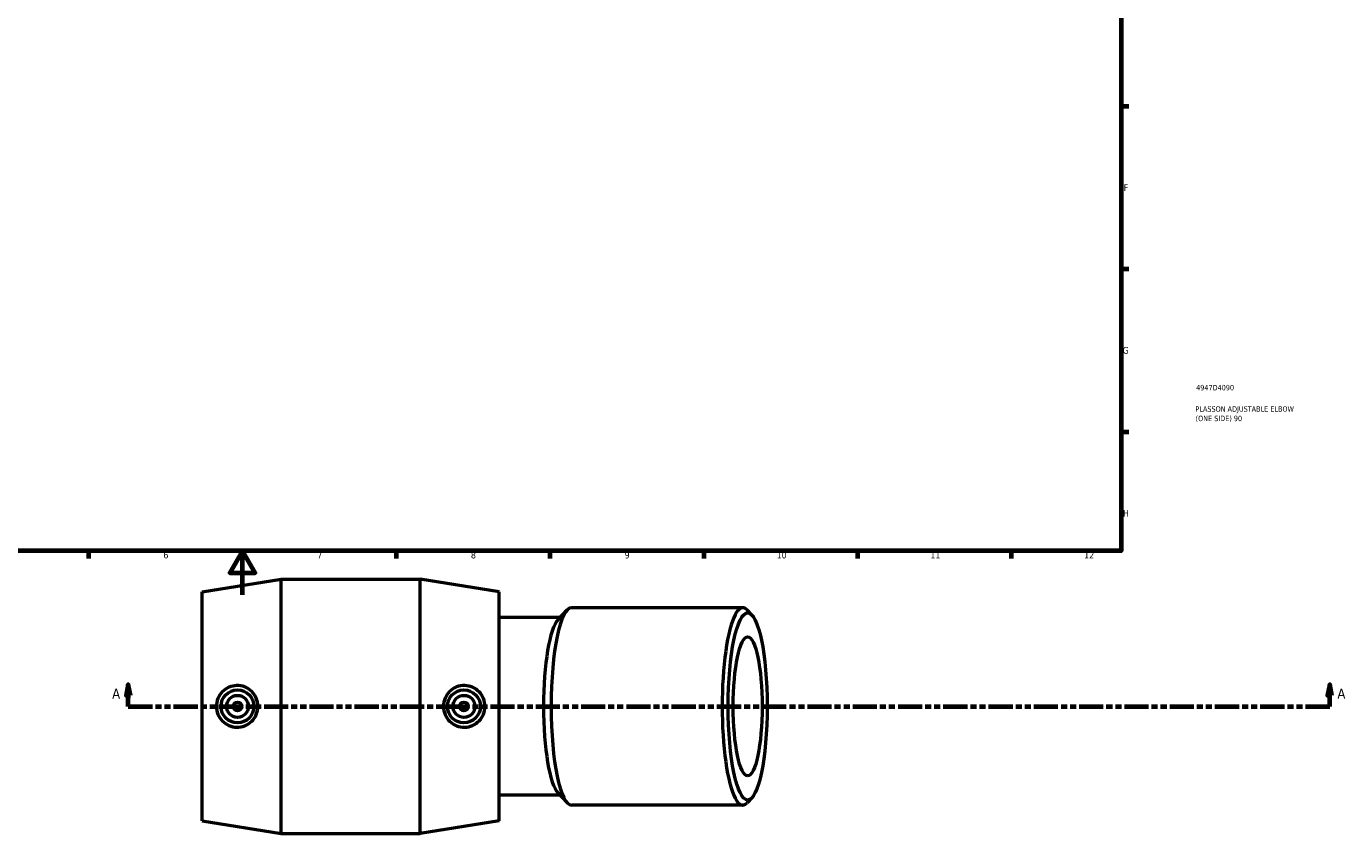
# Model space of a CAD drawing. Header units: millimetres. Extents: x -53 to 1405, y -612 to 1130.
# Tile 3 of 6: x 322 to 923, y -109 to 259. Entities that reach past the tile are written whole.
import ezdxf

# ---------------------------------------------------------------- set-up
doc = ezdxf.new("R2010")
doc.units = ezdxf.units.MM
doc.linetypes.add('DOUBLE_DASH_CHAIN', pattern=[1.2403, 0.6614, -0.0827, 0.1654, -0.0827, 0.1654, -0.0827])
for name, color, linetype, lineweight in [('Border (ANSI)', 7, 'Continuous', 70), ('Section Line (ANSI)', 7, 'DOUBLE_DASH_CHAIN', 70), ('Title (ISO)', 7, 'Continuous', 50), ('Visible (ANSI)', 7, 'Continuous', 50)]:
    doc.layers.add(name, color=color, linetype=linetype, lineweight=lineweight)
doc.styles.add('Label Text (ANSI)', font='tahoma.ttf')
doc.styles.add('Note Text (ANSI)', font='tahoma.ttf')
doc.styles.add('Note Text (ISO)', font='tahoma.ttf')

# ---------------------------------------------------------------- blocks, each defined once
blk = doc.blocks.new('Borders Default Border')
at = {"layer": 'Border (ANSI)'}
for p, q in [((821, 222.75), (824.45, 222.75)), ((821, 148.5), (824.45, 148.5)), ((821, 74.25), (824.45, 74.25)), ((350.42, 20), (350.42, 16.55)), ((490.58, 20), (490.58, 16.55)), ((560.67, 20), (560.67, 16.55)), ((630.75, 20), (630.75, 16.55)), ((700.83, 20), (700.83, 16.55)), ((770.92, 20), (770.92, 16.55))]:
    blk.add_line(p, q, dxfattribs=at)
at = {"layer": 'Border (ANSI)', "flags": 128}
for points in [[(20, 20), (20, 574), (821, 574), (821, 20), (20, 20)], [(420.5, 0), (420.5, 20), (414.73, 10), (426.27, 10), (420.5, 20)]]:
    blk.add_lwpolyline(points, dxfattribs=at)
at = {"layer": 'Border (ANSI)', "color": 230, "true_color": 0xff0080, "attachment_point": 7, "style": 'Note Text (ANSI)'}
for s, insert, char_height in [('F', (822.14, 184.1), 3.05), ('G', (821.66, 109.79), 3.05), ('H', (821.81, 35.6), 3.05), ('6', (384.49, 16.49), 3.05), ('7', (454.6, 16.55), 3.05), ('8', (524.63, 16.48), 3.05), ('9', (594.7, 16.49), 3.05), ('10', (663.96, 16.49), 3.048), ('11', (734.04, 16.55), 3.048), ('12', (804.13, 16.55), 3.048)]:
    blk.add_mtext(s, dxfattribs=dict(at, insert=insert, char_height=char_height))
blk = doc.blocks.new('Title Blocks ISO')
at = {"layer": 'Title (ISO)', "color": 232, "true_color": 0xca0064, "style": 'Note Text (ISO)'}
for tag, p in [('PART_NUMBER_001', (34.16, 73.14)), ('DESCRIPTION_001', (33.84, 63.4)), ('DESCRIPTION_002', (33.91, 59.12))]:
    blk.add_attdef(tag, p, '', height=2.5, dxfattribs=at)
blk = doc.blocks.new('2dTransSection0')
at = {"layer": 'Section Line (ANSI)', "linetype": 'Continuous'}
for p, q in [((368.48, -40.93), (367.48, -45.93)), ((368.48, -45.93), (368.48, -40.93)), ((369.48, -45.93), (368.48, -40.93)), ((916.04, -40.93), (915.04, -45.93)), ((916.04, -45.93), (916.04, -40.93)), ((917.04, -45.93), (916.04, -40.93)), ((367.48, -45.93), (369.48, -45.93)), ((368.48, -50.93), (368.48, -45.93)), ((915.04, -45.93), (917.04, -45.93)), ((916.04, -50.93), (916.04, -45.93)), ((368.48, -50.93), (379.51, -50.93)), ((905.01, -50.93), (916.04, -50.93))]:
    blk.add_line(p, q, dxfattribs=at)
at = {"layer": 'Section Line (ANSI)', "linetype": 'DOUBLE_DASH_CHAIN', "ltscale": 16.637753}
blk.add_line((368.48, -50.93), (916.04, -50.93), dxfattribs=at)
at = {"layer": 'Section Line (ANSI)', "linetype": 'Continuous', "flags": 128}
for points in [[(369.48, -45.93), (368.48, -40.93), (367.48, -45.93), (369.48, -45.93)], [(917.04, -45.93), (916.04, -40.93), (915.04, -45.93), (917.04, -45.93)]]:
    blk.add_lwpolyline(points, dxfattribs=at)
at = {"layer": 'Section Line (ANSI)'}
for points in [[(369.48, -45.93), (368.48, -40.93), (367.48, -45.93), (369.48, -45.93)], [(917.04, -45.93), (916.04, -40.93), (915.04, -45.93), (917.04, -45.93)]]:
    blk.add_solid(points, dxfattribs=at)
at = {"layer": 'Section Line (ANSI)', "char_height": 4.57, "attachment_point": 7, "style": 'Label Text (ANSI)'}
for insert in [(361.12, -47.43), (919.51, -47.43)]:
    blk.add_mtext('A', dxfattribs=dict(at, insert=insert))

msp = doc.modelspace()

# ---------------------------------------------------------------- linework, layer by layer
at = {"layer": 'Visible (ANSI)'}
for p, q in [((402.124, 1.275), (438.124, 7.075)), ((438.124, -108.925), (438.124, 7.075)), ((438.124, 7.075), (501.574, 7.075)), ((501.574, -108.925), (501.574, 7.075)), ((537.574, 1.275), (501.574, 7.075)), ((402.124, -103.125), (402.124, 1.275)), ((537.574, -103.125), (537.574, 1.275)), ((648.498, -5.925), (570.56, -5.925)), ((565.253, -10.425), (537.574, -10.425)), ((564.368, -11.351), (568.571, -6.953)), ((652.654, -9.22), (650.487, -6.953)), ((565.253, -91.425), (537.574, -91.425)), ((564.368, -90.5), (568.571, -94.897)), ((648.498, -95.925), (570.56, -95.925)), ((652.654, -92.63), (650.487, -94.897)), ((402.124, -103.125), (438.124, -108.925)), ((537.574, -103.125), (501.574, -108.925)), ((438.124, -108.925), (501.574, -108.925))]:
    msp.add_line(p, q, dxfattribs=at)
for centre, radius in [((418.249, -50.925), 7.5), ((418.249, -50.925), 5), ((521.449, -50.925), 7.5), ((521.449, -50.925), 5), ((418.249, -50.925), 2), ((521.449, -50.925), 2)]:
    msp.add_circle(centre, radius, dxfattribs=at)
for centre, major_axis, start_param, end_param in [((570.56, -50.925), (0, -45), 3.1415927, 6.2831853), ((648.498, -50.925), (0, 45), 6.0689947, 9.6389685), ((566.158, -50.925), (0, -40.5), 3.3557832, 6.0689947)]:
    msp.add_ellipse(centre, major_axis=major_axis, ratio=0.2079117, start_param=start_param, end_param=end_param, dxfattribs=at)
for major_axis in [(0, -42.68), (0, -31.7)]:
    msp.add_ellipse((650.768, -50.925), major_axis=major_axis, ratio=0.2079117, dxfattribs=at)
for points, knots in [([(417.85, -60.438), (416.695, -60.405), (415.462, -60.143), (413.195, -59.144), (412.162, -58.407), (410.535, -56.723), (409.831, -55.663), (408.899, -53.35), (408.671, -52.097), (408.671, -49.753), (408.899, -48.5), (409.831, -46.187), (410.535, -45.127), (412.162, -43.443), (413.195, -42.706), (415.462, -41.707), (416.695, -41.445), (419.079, -41.378), (420.385, -41.598), (422.786, -42.554), (423.88, -43.29), (425.591, -44.99), (426.33, -46.059), (427.314, -48.419), (427.56, -49.71), (427.56, -52.141), (427.314, -53.431), (426.33, -55.791), (425.591, -56.86), (423.88, -58.56), (422.786, -59.297), (420.385, -60.253), (419.079, -60.472), (417.85, -60.438)], [0, 0, 0, 0, 0.3510098, 0.3510098, 0.7020195, 0.7020195, 1.0537193, 1.0537193, 1.4054192, 1.4054192, 1.757119, 1.757119, 2.1088188, 2.1088188, 2.4598285, 2.4598285, 2.8108383, 2.8108383, 3.1842894, 3.1842894, 3.5577405, 3.5577405, 3.9223928, 3.9223928, 4.287045, 4.287045, 4.6516973, 4.6516973, 5.0163496, 5.0163496, 5.3898007, 5.3898007, 5.7632518, 5.7632518, 5.7632518, 5.7632518]), ([(521.847, -60.438), (520.618, -60.472), (519.312, -60.253), (516.912, -59.297), (515.817, -58.56), (514.106, -56.86), (513.367, -55.791), (512.383, -53.431), (512.138, -52.141), (512.138, -49.71), (512.383, -48.419), (513.367, -46.059), (514.106, -44.99), (515.817, -43.29), (516.912, -42.554), (519.312, -41.598), (520.618, -41.378), (523.002, -41.445), (524.236, -41.707), (526.502, -42.706), (527.535, -43.443), (529.162, -45.127), (529.866, -46.187), (530.798, -48.5), (531.026, -49.753), (531.026, -52.097), (530.798, -53.35), (529.866, -55.663), (529.162, -56.723), (527.535, -58.407), (526.502, -59.144), (524.236, -60.143), (523.002, -60.405), (521.847, -60.438)], [0, 0, 0, 0, 0.3734511, 0.3734511, 0.7469022, 0.7469022, 1.1115545, 1.1115545, 1.4762067, 1.4762067, 1.840859, 1.840859, 2.2055113, 2.2055113, 2.5789624, 2.5789624, 2.9524134, 2.9524134, 3.3034232, 3.3034232, 3.654433, 3.654433, 4.0061328, 4.0061328, 4.3578326, 4.3578326, 4.7095324, 4.7095324, 5.0612322, 5.0612322, 5.412242, 5.412242, 5.7632518, 5.7632518, 5.7632518, 5.7632518])]:
    msp.add_open_spline(points, degree=3, knots=knots, dxfattribs=at)

# ---------------------------------------------------------------- block references
msp.add_blockref('Borders Default Border', (0, 0))
msp.add_blockref('Title Blocks ISO', (821, 20)).add_auto_attribs({'PART_NUMBER_001': '4947D4090', 'DESCRIPTION_001': 'PLASSON ADJUSTABLE ELBOW', 'DESCRIPTION_002': '(ONE SIDE) 90'})
at = {"layer": 'Section Line (ANSI)'}
msp.add_blockref('2dTransSection0', (0, 0), dxfattribs=at)

doc.saveas('drawing.dxf')
